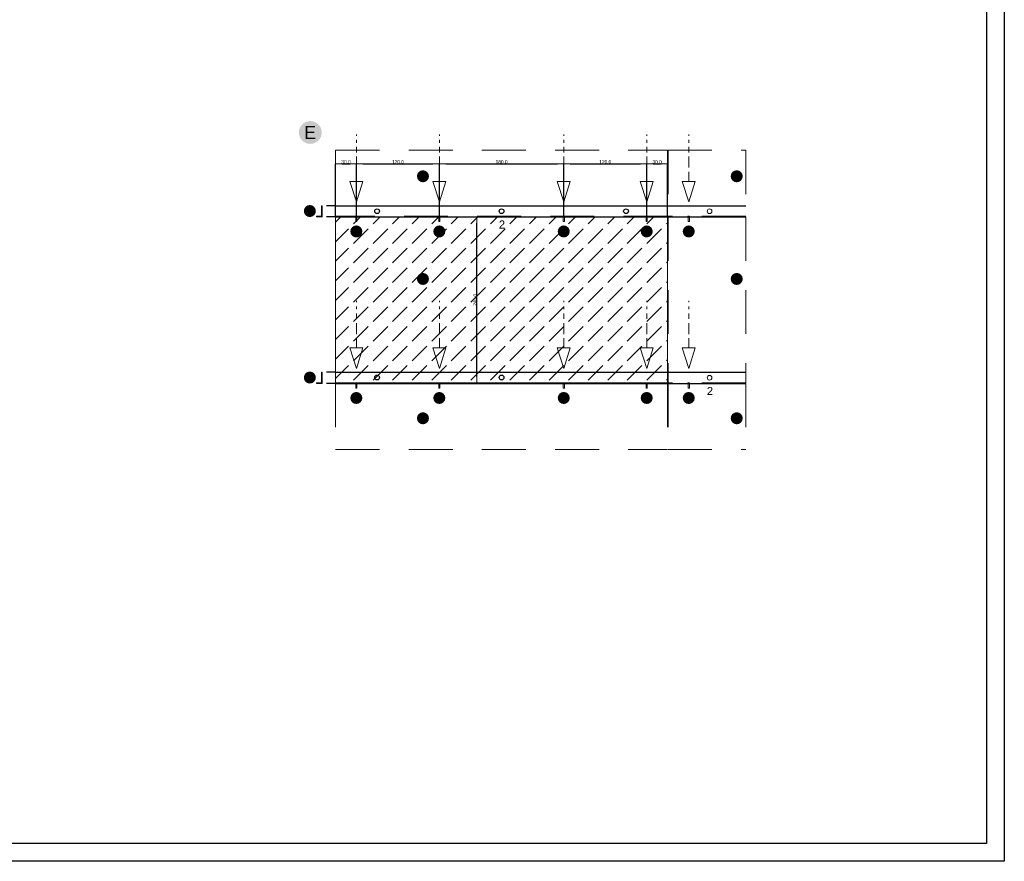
# Model space of a CAD drawing. Header units: millimetres. Extents: x -7248 to 55402, y 95 to 28230.
# Tile 6 of 10: x 41160 to 55402, y 95 to 12266. Entities that reach past the tile are written whole.
import ezdxf

# ---------------------------------------------------------------- set-up
doc = ezdxf.new("R2010")
doc.units = ezdxf.units.MM
doc.linetypes.add('Przerywana d_uga', pattern=[1058.333302, 634.99999, -423.333311])
for name, color, linetype, lineweight in [('2D - Ogolne1', 7, 'Continuous', 13), ('2D - Ogolne2', 251, 'Continuous', 15), ('2D - Ogolne20', 161, 'Continuous', 0), ('2D - Ogolne82', 9, 'Continuous', 20), ('2D Drafting - General5', 161, 'Continuous', 25), ('Annotation - Label5', 161, 'Continuous', 25), ('Opisy - Tekst121', 255, 'Continuous', 0)]:
    doc.layers.add(name, color=color, linetype=linetype, lineweight=lineweight)
doc.layers.add('Wymiarowanie - Ogolne', color=7, linetype='Continuous')
doc.styles.add('GENERATED_STYLE_4', font='GOTHIC.TTF')
doc.styles.add('GENERATED_STYLE_5', font='arial.ttf')
doc.dimstyles.new('GENERATED_STYLE__12', dxfattribs={"dimtxt": 20, "dimasz": 91.78744, "dimexe": 0.18, "dimexo": 0, "dimgap": 0.09, "dimtad": 1, "dimtih": 1, "dimtoh": 1, "dimdec": 1, "dimlfac": 0.1, "dimzin": 0, "dimdsep": 46, "dimtxsty": 'GENERATED_STYLE_4', "dimblk": 'ARROWHEAD_5', "dimblk1": 'ARROWHEAD_5', "dimblk2": 'ARROWHEAD_5', "dimcen": 0.09, "dimclrd": 254, "dimclre": 254, "dimclrt": 5, "dimadec": 0, "dimazin": 0, "dimtfac": 1, "dimtdec": 4, "dimtmove": 0, "dimatfit": 3, "dimfxl": 0, "dimtolj": 1, "dimtzin": 0, "dimarcsym": 0})
doc.dimstyles.new('GENERATED_STYLE__13', dxfattribs={"dimtxt": 20, "dimasz": 91.78744, "dimexe": 0.18, "dimexo": 0, "dimgap": 0.09, "dimtad": 1, "dimdec": 1, "dimlfac": 0.1, "dimzin": 0, "dimdsep": 46, "dimtxsty": 'GENERATED_STYLE_4', "dimblk": 'ARROWHEAD_5', "dimblk1": 'ARROWHEAD_5', "dimblk2": 'ARROWHEAD_5', "dimcen": 0.09, "dimclrd": 254, "dimclre": 254, "dimclrt": 5, "dimadec": 0, "dimazin": 0, "dimtfac": 1, "dimtdec": 4, "dimtmove": 0, "dimatfit": 3, "dimfxl": 0, "dimtolj": 1, "dimtzin": 0, "dimarcsym": 0})

# ---------------------------------------------------------------- blocks, each defined once
blk = doc.blocks.new('ARROWHEAD_5')
at = {"color": 0, "linetype": 'Continuous', "lineweight": 0}
blk.add_line((0, 0), (-1, 0), dxfattribs=at)
blk.add_solid([(-1, 0.2679), (0, 0), (-1, -0.2679), (-1, 0.2679)], dxfattribs=at)
blk = doc.blocks.new('*D12')
at = {"layer": 'Defpoints', "color": 0, "linetype": 'Continuous'}
for p in [(46030, 10183), (45730, 9415), (46030, 9423)]:
    blk.add_point(p, dxfattribs=at)
at = {"layer": 'Wymiarowanie - Ogolne', "color": 254, "linetype": 'Continuous', "lineweight": -2}
for p, q in [((45730, 9415), (45730, 10184)), ((45822, 10183), (45938, 10183)), ((46030, 9423), (46030, 10184))]:
    blk.add_line(p, q, dxfattribs=at)
at = {"layer": 'Wymiarowanie - Ogolne', "color": 254, "linetype": 'Continuous', "lineweight": -2, "xscale": 91.78743961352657, "yscale": 91.78743961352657, "zscale": 91.78743961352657, "rotation": 180}
blk.add_blockref('ARROWHEAD_5', (45730, 10183), dxfattribs=at)
at = {"layer": 'Wymiarowanie - Ogolne', "color": 254, "linetype": 'Continuous', "lineweight": -2, "xscale": 91.78743961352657, "yscale": 91.78743961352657, "zscale": 91.78743961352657}
blk.add_blockref('ARROWHEAD_5', (46030, 10183), dxfattribs=at)
at = {"layer": 'Wymiarowanie - Ogolne', "color": 5, "linetype": 'Continuous', "lineweight": 13, "insert": (45880, 10210), "char_height": 50, "attachment_point": 5, "style": 'GENERATED_STYLE_4'}
blk.add_mtext('\\A1;30.0', dxfattribs=at)
blk = doc.blocks.new('*D13')
at = {"layer": 'Defpoints', "color": 0, "linetype": 'Continuous'}
for p in [(47230, 10183), (46030, 9423), (47230, 9423)]:
    blk.add_point(p, dxfattribs=at)
at = {"layer": 'Wymiarowanie - Ogolne', "color": 254, "linetype": 'Continuous', "lineweight": -2}
for p, q in [((46030, 9423), (46030, 10184)), ((46122, 10183), (47138, 10183)), ((47230, 9423), (47230, 10184))]:
    blk.add_line(p, q, dxfattribs=at)
at = {"layer": 'Wymiarowanie - Ogolne', "color": 254, "linetype": 'Continuous', "lineweight": -2, "xscale": 91.78743961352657, "yscale": 91.78743961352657, "zscale": 91.78743961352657, "rotation": 180}
blk.add_blockref('ARROWHEAD_5', (46030, 10183), dxfattribs=at)
at = {"layer": 'Wymiarowanie - Ogolne', "color": 254, "linetype": 'Continuous', "lineweight": -2, "xscale": 91.78743961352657, "yscale": 91.78743961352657, "zscale": 91.78743961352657}
blk.add_blockref('ARROWHEAD_5', (47230, 10183), dxfattribs=at)
at = {"layer": 'Wymiarowanie - Ogolne', "color": 5, "linetype": 'Continuous', "lineweight": 13, "insert": (46630, 10210), "char_height": 50, "attachment_point": 5, "style": 'GENERATED_STYLE_4'}
blk.add_mtext('\\A1;120.0', dxfattribs=at)
blk = doc.blocks.new('*D14')
at = {"layer": 'Defpoints', "color": 0, "linetype": 'Continuous'}
for p in [(49030, 10183), (47230, 9423), (49030, 9423)]:
    blk.add_point(p, dxfattribs=at)
at = {"layer": 'Wymiarowanie - Ogolne', "color": 254, "linetype": 'Continuous', "lineweight": -2}
for p, q in [((47230, 9423), (47230, 10184)), ((47322, 10183), (48938, 10183)), ((49030, 9423), (49030, 10184))]:
    blk.add_line(p, q, dxfattribs=at)
at = {"layer": 'Wymiarowanie - Ogolne', "color": 254, "linetype": 'Continuous', "lineweight": -2, "xscale": 91.78743961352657, "yscale": 91.78743961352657, "zscale": 91.78743961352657, "rotation": 180}
blk.add_blockref('ARROWHEAD_5', (47230, 10183), dxfattribs=at)
at = {"layer": 'Wymiarowanie - Ogolne', "color": 254, "linetype": 'Continuous', "lineweight": -2, "xscale": 91.78743961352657, "yscale": 91.78743961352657, "zscale": 91.78743961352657}
blk.add_blockref('ARROWHEAD_5', (49030, 10183), dxfattribs=at)
at = {"layer": 'Wymiarowanie - Ogolne', "color": 5, "linetype": 'Continuous', "lineweight": 13, "insert": (48130, 10210), "char_height": 50, "attachment_point": 5, "style": 'GENERATED_STYLE_4'}
blk.add_mtext('\\A1;180.0', dxfattribs=at)
blk = doc.blocks.new('*D15')
at = {"layer": 'Defpoints', "color": 0, "linetype": 'Continuous'}
for p in [(50230, 10183), (49030, 9423), (50230, 9423)]:
    blk.add_point(p, dxfattribs=at)
at = {"layer": 'Wymiarowanie - Ogolne', "color": 254, "linetype": 'Continuous', "lineweight": -2}
for p, q in [((49030, 9423), (49030, 10184)), ((49122, 10183), (50138, 10183)), ((50230, 9423), (50230, 10184))]:
    blk.add_line(p, q, dxfattribs=at)
at = {"layer": 'Wymiarowanie - Ogolne', "color": 254, "linetype": 'Continuous', "lineweight": -2, "xscale": 91.78743961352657, "yscale": 91.78743961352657, "zscale": 91.78743961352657, "rotation": 180}
blk.add_blockref('ARROWHEAD_5', (49030, 10183), dxfattribs=at)
at = {"layer": 'Wymiarowanie - Ogolne', "color": 254, "linetype": 'Continuous', "lineweight": -2, "xscale": 91.78743961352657, "yscale": 91.78743961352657, "zscale": 91.78743961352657}
blk.add_blockref('ARROWHEAD_5', (50230, 10183), dxfattribs=at)
at = {"layer": 'Wymiarowanie - Ogolne', "color": 5, "linetype": 'Continuous', "lineweight": 13, "insert": (49630, 10210), "char_height": 50, "attachment_point": 5, "style": 'GENERATED_STYLE_4'}
blk.add_mtext('\\A1;120.0', dxfattribs=at)
blk = doc.blocks.new('*D16')
at = {"layer": 'Defpoints', "color": 0, "linetype": 'Continuous'}
for p in [(50530, 10183), (50230, 9423), (50530, 9423)]:
    blk.add_point(p, dxfattribs=at)
at = {"layer": 'Wymiarowanie - Ogolne', "color": 254, "linetype": 'Continuous', "lineweight": -2}
for p, q in [((50230, 9423), (50230, 10184)), ((50322, 10183), (50438, 10183)), ((50530, 9423), (50530, 10184))]:
    blk.add_line(p, q, dxfattribs=at)
at = {"layer": 'Wymiarowanie - Ogolne', "color": 254, "linetype": 'Continuous', "lineweight": -2, "xscale": 91.78743961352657, "yscale": 91.78743961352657, "zscale": 91.78743961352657, "rotation": 180}
blk.add_blockref('ARROWHEAD_5', (50230, 10183), dxfattribs=at)
at = {"layer": 'Wymiarowanie - Ogolne', "color": 254, "linetype": 'Continuous', "lineweight": -2, "xscale": 91.78743961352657, "yscale": 91.78743961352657, "zscale": 91.78743961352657}
blk.add_blockref('ARROWHEAD_5', (50530, 10183), dxfattribs=at)
at = {"layer": 'Wymiarowanie - Ogolne', "color": 5, "linetype": 'Continuous', "lineweight": 13, "insert": (50380, 10210), "char_height": 50, "attachment_point": 5, "style": 'GENERATED_STYLE_4'}
blk.add_mtext('\\A1;30.0', dxfattribs=at)
blk = doc.blocks.new('*D17')
at = {"layer": 'Defpoints', "color": 0, "linetype": 'Continuous'}
for p in [(45730, 9415), (47772, 9415), (45730, 7015)]:
    blk.add_point(p, dxfattribs=at)
at = {"layer": 'Wymiarowanie - Ogolne', "color": 254, "linetype": 'Continuous', "lineweight": -2}
for p, q in [((45730, 9415), (47772, 9415)), ((47772, 7107), (47772, 9323)), ((45730, 7015), (47772, 7015))]:
    blk.add_line(p, q, dxfattribs=at)
at = {"layer": 'Wymiarowanie - Ogolne', "color": 254, "linetype": 'Continuous', "lineweight": -2, "xscale": 91.78743961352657, "yscale": 91.78743961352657, "zscale": 91.78743961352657}
for p, rotation in [((47772, 9415), 90), ((47772, 7015), 270)]:
    blk.add_blockref('ARROWHEAD_5', p, dxfattribs=dict(at, rotation=rotation))
at = {"layer": 'Wymiarowanie - Ogolne', "color": 5, "linetype": 'Continuous', "lineweight": 13, "insert": (47746, 8215), "char_height": 50, "attachment_point": 5, "rotation": 90, "style": 'GENERATED_STYLE_4'}
blk.add_mtext('\\A1;240.0', dxfattribs=at)

msp = doc.modelspace()

# ---------------------------------------------------------------- hatches: boundary and pattern name
at = {"layer": '2D - Ogolne1', "linetype": 'Continuous'}
for points in [[(45198.43, 10635.16, 1), (45528.87, 10635.16, 1)], [(46905.71, 10001.73, 1), (47079.81, 10001.73, 1)], [(45269.91, 9498.99, 1), (45444.01, 9498.99, 1)], [(45942.54, 9203.56, 1), (46116.65, 9203.56, 1)], [(47142.54, 9203.56, 1), (47316.65, 9203.56, 1)], [(48942.54, 9203.56, 1), (49116.65, 9203.56, 1)], [(50142.54, 9203.56, 1), (50316.65, 9203.56, 1)], [(46905.71, 8516.67, 1), (47079.81, 8516.67, 1)], [(45269.91, 7090.99, 1), (45444.01, 7090.99, 1)], [(45942.54, 6795.56, 1), (46116.65, 6795.56, 1)], [(47142.54, 6795.56, 1), (47316.65, 6795.56, 1)], [(48942.54, 6795.56, 1), (49116.65, 6795.56, 1)], [(50142.54, 6795.56, 1), (50316.65, 6795.56, 1)], [(46905.71, 6502.12, 1), (47079.81, 6502.12, 1)]]:
    msp.add_hatch(color=256, dxfattribs=at).paths.add_polyline_path(points, flags=0)
at = {"layer": '2D - Ogolne1', "linetype": 'Continuous', "lineweight": 20}
for points in [[(51444.43, 10001.73, 1), (51618.53, 10001.73, 1)], [(50750.54, 9203.56, 1), (50924.65, 9203.56, 1)], [(51444.43, 8516.67, 1), (51618.53, 8516.67, 1)], [(50750.54, 6795.56, 1), (50924.65, 6795.56, 1)], [(51444.43, 6502.12, 1), (51618.53, 6502.12, 1)]]:
    msp.add_hatch(color=252, dxfattribs=at).paths.add_polyline_path(points, flags=0)
at = {"layer": '2D - Ogolne2', "linetype": 'Continuous'}
h = msp.add_hatch(dxfattribs=at)
h.set_pattern_fill('BETON', color=256, scale=4, style=0, pattern_type=2)
h.set_pattern_definition([(45, (412270.04, -306904.5), (-282.8427, 282.8427), [300, -100]), (45, (412270.04, -306621.67), (-282.8427, 282.8427), [300, -100])])
h.paths.add_polyline_path([(45730.08, 9415.13), (50530.08, 9415.13), (50530.08, 7015.13), (45730.08, 7015.13)])

# ---------------------------------------------------------------- linework, layer by layer
for p, q in [((50838.08, 10606.74), (50838.08, 10586.74)), ((50838.08, 10526.74), (50838.08, 10486.74)), ((50838.08, 10426.74), (50838.08, 10346.74)), ((50838.08, 10286.74), (50838.08, 10126.74)), ((50838.08, 10066.74), (50838.08, 9926.38)), ((50743.67, 9926.38), (50932.5, 9926.38)), ((50838.08, 9630.73), (50743.67, 9926.38)), ((50838.08, 9630.73), (50932.5, 9926.38)), ((45533.75, 9575.13), (45525.75, 9575.13)), ((45525.75, 9423.13), (45525.75, 9575.13)), ((45533.75, 9575.13), (45533.75, 9415.13)), ((45453.75, 9415.13), (45453.75, 9423.13)), ((45453.75, 9423.13), (45525.75, 9423.13)), ((45533.75, 9415.13), (45453.75, 9415.13)), ((46018.08, 9423.13), (46042.08, 9423.13)), ((46018.08, 9414.18), (46018.08, 9423.13)), ((46022.08, 9414.17), (46018.08, 9414.17)), ((46022.08, 9346.79), (46022.08, 9414.17)), ((46038.08, 9414.79), (46042.08, 9414.79)), ((46038.08, 9346.79), (46038.08, 9414.79)), ((46042.08, 9423.13), (46042.08, 9414.79)), ((47218.08, 9423.13), (47242.08, 9423.13)), ((47218.08, 9414.18), (47218.08, 9423.13)), ((47222.08, 9414.17), (47218.08, 9414.17)), ((47222.08, 9346.79), (47222.08, 9414.17)), ((47238.08, 9414.79), (47242.08, 9414.79)), ((47238.08, 9346.79), (47238.08, 9414.79)), ((47242.08, 9423.13), (47242.08, 9414.79)), ((49018.08, 9414.18), (49018.08, 9423.13)), ((49018.08, 9423.13), (49042.08, 9423.13)), ((49022.08, 9414.17), (49018.08, 9414.17)), ((49022.08, 9346.79), (49022.08, 9414.17)), ((49038.08, 9414.79), (49042.08, 9414.79)), ((49038.08, 9346.79), (49038.08, 9414.79)), ((49042.08, 9423.13), (49042.08, 9414.79)), ((50218.08, 9423.13), (50242.08, 9423.13)), ((50218.08, 9414.18), (50218.08, 9423.13)), ((50222.08, 9414.17), (50218.08, 9414.17)), ((50222.08, 9346.79), (50222.08, 9414.17)), ((50238.08, 9346.79), (50238.08, 9414.79)), ((50238.08, 9414.79), (50242.08, 9414.79)), ((50242.08, 9423.13), (50242.08, 9414.79)), ((50826.08, 9423.13), (50850.08, 9423.13)), ((50826.08, 9414.18), (50826.08, 9423.13)), ((50830.08, 9414.17), (50826.08, 9414.17)), ((50830.08, 9346.79), (50830.08, 9414.17)), ((50846.08, 9414.79), (50850.08, 9414.79)), ((50846.08, 9346.79), (50846.08, 9414.79)), ((50850.08, 9423.13), (50850.08, 9414.79)), ((46022.08, 9346.79), (46038.08, 9346.79)), ((47222.08, 9346.79), (47238.08, 9346.79)), ((49022.08, 9346.79), (49038.08, 9346.79)), ((50222.08, 9346.79), (50238.08, 9346.79)), ((50830.08, 9346.79), (50846.08, 9346.79)), ((50838.08, 8198.74), (50838.08, 8178.74)), ((50838.08, 8118.74), (50838.08, 8078.74)), ((50838.08, 8018.74), (50838.08, 7938.74)), ((50838.08, 7878.74), (50838.08, 7718.74)), ((50838.08, 7658.74), (50838.08, 7518.38)), ((50743.67, 7518.38), (50932.5, 7518.38)), ((50838.08, 7222.73), (50743.67, 7518.38)), ((50838.08, 7222.73), (50932.5, 7518.38)), ((45533.75, 7167.13), (45525.75, 7167.13)), ((45525.75, 7015.13), (45525.75, 7167.13)), ((45533.75, 7167.13), (45533.75, 7007.13)), ((45453.75, 7015.13), (45525.75, 7015.13)), ((45453.75, 7007.13), (45453.75, 7015.13)), ((45533.75, 7007.13), (45453.75, 7007.13)), ((46018.08, 7015.13), (46042.08, 7015.13)), ((46018.08, 7006.18), (46018.08, 7015.13)), ((46022.08, 7006.17), (46018.08, 7006.17)), ((46022.08, 6938.79), (46022.08, 7006.17)), ((46038.08, 7006.79), (46042.08, 7006.79)), ((46038.08, 6938.79), (46038.08, 7006.79)), ((46042.08, 7015.13), (46042.08, 7006.79)), ((47218.08, 7015.13), (47242.08, 7015.13)), ((47218.08, 7006.18), (47218.08, 7015.13)), ((47222.08, 7006.17), (47218.08, 7006.17)), ((47222.08, 6938.79), (47222.08, 7006.17)), ((47238.08, 7006.79), (47242.08, 7006.79)), ((47238.08, 6938.79), (47238.08, 7006.79)), ((47242.08, 7015.13), (47242.08, 7006.79)), ((49018.08, 7015.13), (49042.08, 7015.13)), ((49018.08, 7006.18), (49018.08, 7015.13)), ((49022.08, 7006.17), (49018.08, 7006.17)), ((49022.08, 6938.79), (49022.08, 7006.17)), ((49038.08, 7006.79), (49042.08, 7006.79)), ((49038.08, 6938.79), (49038.08, 7006.79)), ((49042.08, 7015.13), (49042.08, 7006.79)), ((50218.08, 7015.13), (50242.08, 7015.13)), ((50218.08, 7006.18), (50218.08, 7015.13)), ((50222.08, 7006.17), (50218.08, 7006.17)), ((50222.08, 6938.79), (50222.08, 7006.17)), ((50238.08, 7006.79), (50242.08, 7006.79)), ((50238.08, 6938.79), (50238.08, 7006.79)), ((50242.08, 7015.13), (50242.08, 7006.79)), ((50826.08, 7015.13), (50850.08, 7015.13)), ((50826.08, 7006.18), (50826.08, 7015.13)), ((50830.08, 7006.17), (50826.08, 7006.17)), ((50830.08, 6938.79), (50830.08, 7006.17)), ((50846.08, 7006.79), (50850.08, 7006.79)), ((50846.08, 6938.79), (50846.08, 7006.79)), ((50850.08, 7015.13), (50850.08, 7006.79)), ((46022.08, 6938.79), (46038.08, 6938.79)), ((47222.08, 6938.79), (47238.08, 6938.79)), ((49022.08, 6938.79), (49038.08, 6938.79)), ((50222.08, 6938.79), (50238.08, 6938.79)), ((50830.08, 6938.79), (50846.08, 6938.79))]:
    msp.add_line(p, q, dxfattribs=at)
at = {"layer": '2D - Ogolne2', "linetype": 'Continuous', "flags": 128}
msp.add_lwpolyline([(45730.08, 9415.13), (50530.08, 9415.13), (50530.08, 7015.13), (45730.08, 7015.13)], close=True, dxfattribs=at)
at = {"layer": '2D - Ogolne2', "linetype": 'Continuous'}
for centre in [(51138.08, 9496.36), (51138.08, 7088.36)]:
    msp.add_circle(centre, 34.15, dxfattribs=at)
at = {"layer": '2D - Ogolne20', "linetype": 'Continuous'}
for p, q in [((46030.08, 10606.74), (46030.08, 10586.74)), ((47230.08, 10606.74), (47230.08, 10586.74)), ((49030.08, 10606.74), (49030.08, 10586.74)), ((50230.08, 10606.74), (50230.08, 10586.74)), ((46030.08, 10526.74), (46030.08, 10486.74)), ((46030.08, 10426.74), (46030.08, 10346.74)), ((47230.08, 10526.74), (47230.08, 10486.74)), ((47230.08, 10426.74), (47230.08, 10346.74)), ((49030.08, 10526.74), (49030.08, 10486.74)), ((49030.08, 10426.74), (49030.08, 10346.74)), ((50230.08, 10526.74), (50230.08, 10486.74)), ((50230.08, 10426.74), (50230.08, 10346.74)), ((46030.08, 10286.74), (46030.08, 10126.74)), ((47230.08, 10286.74), (47230.08, 10126.74)), ((49030.08, 10286.74), (49030.08, 10126.74)), ((50230.08, 10286.74), (50230.08, 10126.74)), ((46030.08, 10066.74), (46030.08, 9926.38)), ((47230.08, 10066.74), (47230.08, 9926.38)), ((49030.08, 10066.74), (49030.08, 9926.38)), ((50230.08, 10066.74), (50230.08, 9926.38)), ((46124.5, 9926.38), (45935.67, 9926.38)), ((46030.08, 9630.73), (45935.67, 9926.38)), ((46030.08, 9630.73), (46124.5, 9926.38)), ((47324.5, 9926.38), (47135.67, 9926.38)), ((47230.08, 9630.73), (47135.67, 9926.38)), ((47230.08, 9630.73), (47324.5, 9926.38)), ((49124.5, 9926.38), (48935.67, 9926.38)), ((49030.08, 9630.73), (48935.67, 9926.38)), ((49030.08, 9630.73), (49124.5, 9926.38)), ((50324.5, 9926.38), (50135.67, 9926.38)), ((50230.08, 9630.73), (50135.67, 9926.38)), ((50230.08, 9630.73), (50324.5, 9926.38)), ((46030.08, 8198.74), (46030.08, 8178.74)), ((46030.08, 8118.74), (46030.08, 8078.74)), ((47230.08, 8198.74), (47230.08, 8178.74)), ((47230.08, 8118.74), (47230.08, 8078.74)), ((49030.08, 8198.74), (49030.08, 8178.74)), ((49030.08, 8118.74), (49030.08, 8078.74)), ((50230.08, 8198.74), (50230.08, 8178.74)), ((50230.08, 8118.74), (50230.08, 8078.74)), ((46030.08, 8018.74), (46030.08, 7938.74)), ((47230.08, 8018.74), (47230.08, 7938.74)), ((49030.08, 8018.74), (49030.08, 7938.74)), ((50230.08, 8018.74), (50230.08, 7938.74)), ((46030.08, 7878.74), (46030.08, 7718.74)), ((47230.08, 7878.74), (47230.08, 7718.74)), ((49030.08, 7878.74), (49030.08, 7718.74)), ((50230.08, 7878.74), (50230.08, 7718.74)), ((46030.08, 7658.74), (46030.08, 7518.38)), ((47230.08, 7658.74), (47230.08, 7518.38)), ((49030.08, 7658.74), (49030.08, 7518.38)), ((50230.08, 7658.74), (50230.08, 7518.38)), ((46124.5, 7518.38), (45935.67, 7518.38)), ((46030.08, 7222.73), (45935.67, 7518.38)), ((46030.08, 7222.73), (46124.5, 7518.38)), ((47324.5, 7518.38), (47135.67, 7518.38)), ((47230.08, 7222.73), (47135.67, 7518.38)), ((47230.08, 7222.73), (47324.5, 7518.38)), ((49124.5, 7518.38), (48935.67, 7518.38)), ((49030.08, 7222.73), (48935.67, 7518.38)), ((49030.08, 7222.73), (49124.5, 7518.38)), ((50324.5, 7518.38), (50135.67, 7518.38)), ((50230.08, 7222.73), (50135.67, 7518.38)), ((50230.08, 7222.73), (50324.5, 7518.38))]:
    msp.add_line(p, q, dxfattribs=at)
at = {"layer": '2D - Ogolne82', "linetype": 'Przerywana d_uga'}
for p, q in [((45730.08, 10379.43), (50530.08, 10379.43)), ((45730.08, 10379.43), (45730.08, 9423.13)), ((50530.08, 10379.43), (50530.08, 9423.13)), ((50538.08, 10379.43), (50538.08, 9423.13)), ((50538.08, 10379.43), (51661.06, 10379.43)), ((51661.06, 10379.43), (51661.06, 9423.13)), ((50530.08, 9423.13), (45730.08, 9423.13)), ((45730.08, 9415.13), (50530.08, 9415.13)), ((45730.08, 9415.13), (45730.08, 7015.13)), ((50530.08, 9415.13), (50530.08, 7015.13)), ((51661.06, 9423.13), (50538.08, 9423.13)), ((50538.08, 9415.13), (50538.08, 7015.13)), ((50538.08, 9415.13), (51661.06, 9415.13)), ((51661.06, 9415.13), (51661.06, 7015.13)), ((50530.08, 7015.13), (45730.08, 7015.13)), ((45730.08, 7007.13), (50530.08, 7007.13)), ((45730.08, 7007.13), (45730.08, 6050.82)), ((50530.08, 7007.13), (50530.08, 6050.82)), ((51661.06, 7015.13), (50538.08, 7015.13)), ((50538.08, 7007.13), (50538.08, 6050.82)), ((50538.08, 7007.13), (51661.06, 7007.13)), ((51661.06, 7007.13), (51661.06, 6050.82)), ((45730.08, 6050.82), (50530.08, 6050.82)), ((50538.08, 6050.82), (51661.06, 6050.82))]:
    msp.add_line(p, q, dxfattribs=at)
at = {"layer": '2D Drafting - General5', "linetype": 'Continuous'}
for p, q in [((55401.88, 28230.44), (55401.88, 94.9)), ((55142.23, 27970.8), (55142.23, 354.54)), ((55142.23, 354.54), (326.63, 354.54)), ((55401.88, 94.9), (66.99, 94.9))]:
    msp.add_line(p, q, dxfattribs=at)
at = {"layer": 'Annotation - Label5', "linetype": 'Continuous'}
for p, q in [((45730.08, 9575.13), (45597.72, 9575.13)), ((45730.08, 9575.13), (51661.06, 9575.13)), ((45730.08, 9415.13), (45597.72, 9415.13)), ((45730.08, 9415.13), (51661.06, 9415.13)), ((45730.08, 7167.13), (45597.72, 7167.13)), ((45730.08, 7167.13), (51661.06, 7167.13)), ((45730.08, 7007.13), (45597.72, 7007.13)), ((45730.08, 7007.13), (51661.06, 7007.13))]:
    msp.add_line(p, q, dxfattribs=at)
for centre in [(46330.08, 9496.36), (48130.08, 9496.36), (49930.08, 9496.36), (46330.08, 7091.65), (48130.08, 7091.65)]:
    msp.add_circle(centre, 34.15, dxfattribs=at)

# ---------------------------------------------------------------- texts
at = {"layer": 'Opisy - Tekst121', "linetype": 'Continuous', "attachment_point": 1, "style": 'GENERATED_STYLE_5'}
for s, insert, char_height in [('{E}', (45273.37, 10728.32), 186.728), ('{5}', (46941.2, 10063.88), 116.022), ('{5}', (51479.92, 10063.88), 116.022), ('{1}', (45305.4, 9561.14), 116.022), ('{4}', (45978.03, 9265.71), 116.022), ('{4}', (47178.03, 9265.71), 116.022), ('{2}', (48090.84, 9362.16), 116.022), ('{4}', (48978.03, 9265.71), 116.022), ('{4}', (50178.03, 9265.71), 116.022), ('{4}', (50786.03, 9265.71), 116.022), ('{5}', (46941.2, 8578.82), 116.022), ('{5}', (51479.92, 8578.82), 116.022), ('{1}', (45305.4, 7153.14), 116.022), ('{4}', (45978.03, 6857.71), 116.022), ('{4}', (47178.03, 6857.71), 116.022), ('{4}', (48978.03, 6857.71), 116.022), ('{4}', (50178.03, 6857.71), 116.022), ('{4}', (50786.03, 6857.71), 116.022), ('{2}', (51098.84, 6954.16), 116.022), ('{5}', (46941.2, 6564.28), 116.022), ('{5}', (51479.92, 6564.28), 116.022)]:
    msp.add_mtext(s, dxfattribs=dict(at, insert=insert, char_height=char_height))

# ---------------------------------------------------------------- dimensions: what is measured, and where the dimension line sits
at = {"layer": 'Wymiarowanie - Ogolne', "color": 254, "linetype": 'Continuous', "lineweight": 13}
for base, p1, p2, picture, middle in [((46030.08, 10183.35), (45730.08, 9415.13), (46030.08, 9423.13), '*D12', (45880.08, 10209.7)), ((47230.08, 10183.35), (46030.08, 9423.13), (47230.08, 9423.13), '*D13', (46630.08, 10209.7)), ((49030.08, 10183.35), (47230.08, 9423.13), (49030.08, 9423.13), '*D14', (48130.08, 10209.7)), ((50230.08, 10183.35), (49030.08, 9423.13), (50230.08, 9423.13), '*D15', (49630.08, 10209.7)), ((50530.08, 10183.35), (50230.08, 9423.13), (50530.08, 9423.13), '*D16', (50380.08, 10209.7))]:
    dim = msp.add_linear_dim(base=base, p1=p1, p2=p2, dimstyle='GENERATED_STYLE__12', override={"dimtxt": 50}, dxfattribs=at)
    dim.commit()
    dim.dimension.update_dxf_attribs({"geometry": picture, "text_midpoint": middle})
dim = msp.add_linear_dim(base=(47771.95, 9415.13), p1=(45730.08, 7015.13), p2=(45730.08, 9415.13), angle=90, dimstyle='GENERATED_STYLE__13', override={"dimtxt": 50}, dxfattribs=at)
dim.commit()
dim.dimension.update_dxf_attribs({"geometry": '*D17', "text_midpoint": (47745.61, 8215.13)})

doc.saveas('drawing.dxf')
